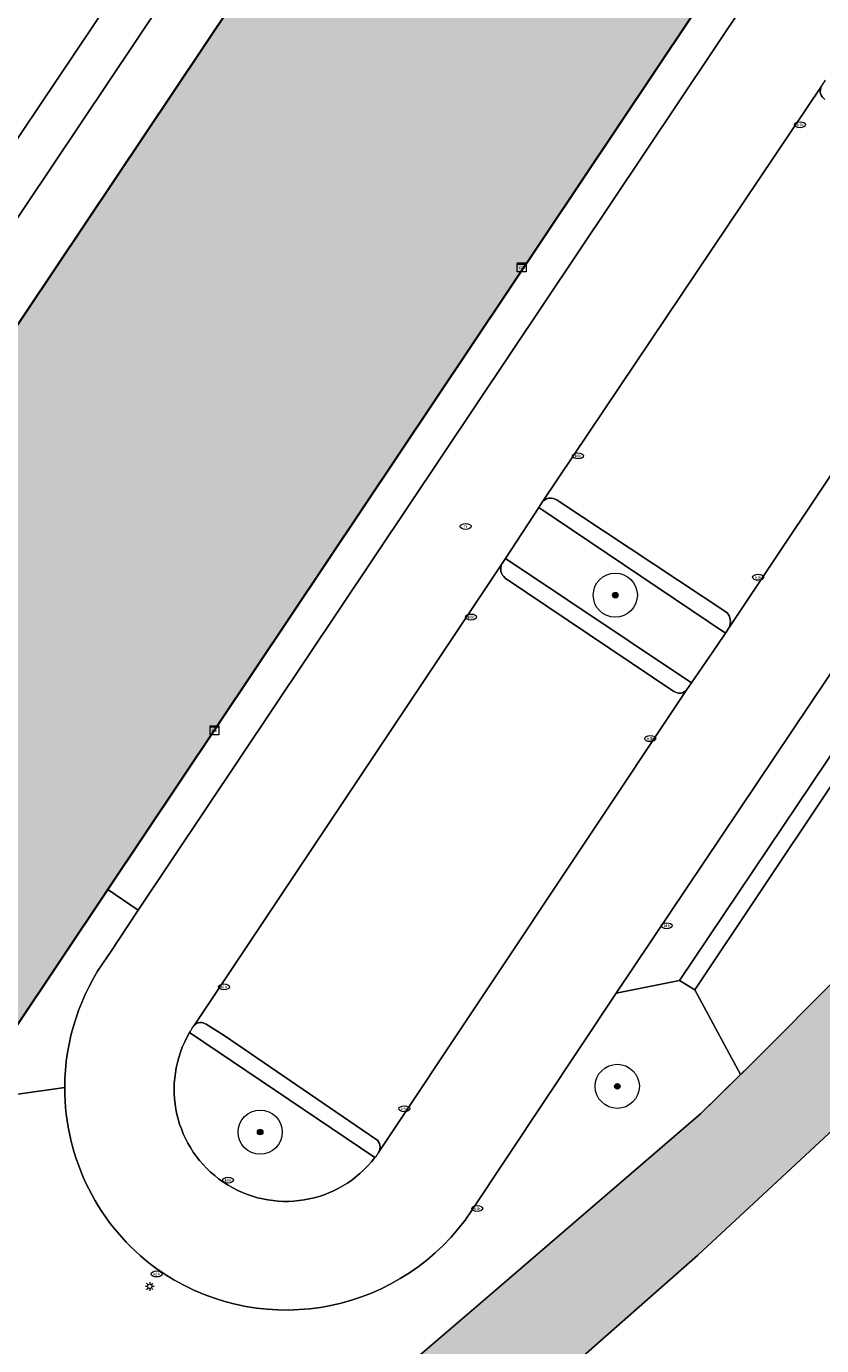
# Model space of a CAD drawing. Header units: metres. Extents: x 125349 to 128236, y 501602 to 503797.
# Tile 160 of 256: x 126909 to 126945, y 502016 to 502075. Entities that reach past the tile are written whole.
import ezdxf
from ezdxf.enums import TextEntityAlignment as Align

# ---------------------------------------------------------------- set-up
doc = ezdxf.new("R2010")
doc.units = ezdxf.units.M
doc.layers.get('0').update_dxf_attribs({"linetype": 'CONTINUOUS'})
for name, color, linetype, lineweight in [('B-WE-GK-BESCHOEIING-G', 130, 'GK-BESCHOEIING-SO', 18), ('B-WE-GR-BEPLANTING_CULTUUR_HEESTERS-GV', 90, 'CONTINUOUS', 18), ('B-WE-GR-BOOM-S-500', 90, 'CONTINUOUS', 18), ('B-WE-GR-GROENVOORZIENING-GV', 80, 'CONTINUOUS', 18), ('B-WE-IE-MEUBILAIR-S', 7, 'CONTINUOUS', 18), ('B-WE-OG-BEBOUWING-GV', 7, 'CONTINUOUS', 35), ('B-WE-OG-TERREIN_BEGROEID-GV', 7, 'CONTINUOUS', 18), ('B-WE-OG-TERREIN_ERF-GV', 7, 'CONTINUOUS', 18), ('B-WE-OG-WATER_SLOOT-GV', 120, 'CONTINUOUS', 18), ('B-WE-VH-OPENVERHARDING-GV', 90, 'CONTINUOUS', 18), ('B-WE-VH-OPENVERHARDING_BETONSTRAATSTEEN-GV', 90, 'CONTINUOUS', 18), ('B-WE-VH-OPENVERHARDING_TEGEL-GV', 90, 'CONTINUOUS', 18)]:
    doc.layers.add(name, color=color, linetype=linetype, lineweight=lineweight)
doc.layers.add('B-WE-OG-BEBOUWING-V', color=7, linetype='CONTINUOUS', lineweight=18, true_color=0xcc646e)
doc.layers.add('B-WE-OG-WATER_SLOOT-V', color=7, linetype='CONTINUOUS', lineweight=18, true_color=0x73e9ff)
doc.styles.add('NLCS-ISO', font='NLCS-ISO.ttf')
doc.linetypes.add('GK-BESCHOEIING-SO', pattern='A,18,-3,[1,NLCS.SHX,S=0.6,R=0,X=0,Y=0],-3', length=24)

# ---------------------------------------------------------------- blocks, each defined once
blk = doc.blocks.new('SIE-MEUBILAIR_KAST_CAI-SO')
for points in [[(-1, 1), (1, 1), (1, 0.84), (-1, 0.84)], [(-1, 0.76), (1, 0.76), (1, -1), (-1, -1)]]:
    blk.add_lwpolyline(points, close=True)
at = {"style": 'NLCS-ISO'}
blk.add_text('cai', height=0.75, dxfattribs=at).set_placement((0, 0), align=Align.MIDDLE_CENTER)
blk = doc.blocks.new('SIE-MEUBILAIR_PAAL_LICHTMAST-SO')
for points in [[(-0.62, 0), (-1, 0)], [(-0.71, 0.71), (-0.44, 0.44)], [(0, 1), (0, 0.62)], [(0.44, 0.44), (0.71, 0.71)], [(1, 0), (0.62, 0)], [(-0.71, -0.71), (-0.44, -0.44)], [(0, -0.62), (0, -1)], [(0.44, -0.44), (0.71, -0.71)]]:
    blk.add_lwpolyline(points)
blk.add_circle((0, 0), 0.5)
blk = doc.blocks.new('SIE-MEUBILAIR_PUT_KOLK-SO')
blk.add_ellipse((0, 0), major_axis=(1.25, 0), ratio=0.54)
at = {"style": 'NLCS-ISO'}
blk.add_text('klk', height=0.75, dxfattribs=at).set_placement((0.03, 0), align=Align.MIDDLE_CENTER)
blk = doc.blocks.new('SIE-MEUBILAIR_PUT_RIOOLPUT-SO')
blk.add_ellipse((0, 0), major_axis=(1.25, 0), ratio=0.54)
at = {"style": 'NLCS-ISO'}
blk.add_text('ri', height=0.75, dxfattribs=at).set_placement((-0.04, 0.07), align=Align.MIDDLE_CENTER)
blk = doc.blocks.new('SGR-BOOM_01-SO')
at = {"linetype": 'ByBlock', "lineweight": 18}
h = blk.add_hatch(color=0, dxfattribs=at)
h.dxf.hatch_style = 1
edge = h.paths.add_edge_path()
edge.add_arc((0, 0), 0.25, 0, 360)
at = {"color": 0, "linetype": 'ByBlock', "lineweight": 18}
for radius in [2, 0.25]:
    blk.add_circle((0, 0), radius, dxfattribs=at)

msp = doc.modelspace()

# ---------------------------------------------------------------- hatches: boundary and pattern name
at = {"layer": 'B-WE-OG-BEBOUWING-V'}
msp.add_hatch(color=256, dxfattribs=at).paths.add_polyline_path([(126906.597, 502026.749), (126913.017, 502036.348), (126941.087, 502078.319), (126940.939, 502078.418), (126930.685, 502085.251), (126930.246, 502085.545), (126930.026, 502085.233), (126928.724, 502086.093), (126928.873, 502086.318), (126927.968, 502086.916), (126925.726, 502083.523), (126924.109, 502084.616), (126924.05, 502084.529), (126867.728, 502000.381), (126867.67, 502000.295), (126869.236, 501999.247), (126867.045, 501995.846), (126867.897, 501995.289), (126868.021, 501995.47), (126869.347, 501994.611), (126869.131, 501994.277), (126871.729, 501992.535), (126872.412, 501992.077), (126875.242, 501990.179), (126880.003, 501986.985), (126880.085, 501987.107)])
at = {"layer": 'B-WE-OG-WATER_SLOOT-V'}
h = msp.add_hatch(color=256, dxfattribs=at)
edge = h.paths.add_edge_path()
edge.add_arc((126737.987, 501927.886), 2.654, 187.10761, 242.32689)
edge.add_line((126736.754, 501925.536), (126813.272, 501936.417))
edge.add_arc((126800.057, 501991.609), 56.752, 283.4657, 291.39564)
edge.add_arc((126802.91, 501980.897), 45.755, 292.96192, 301.62201)
edge.add_arc((126801.238, 501988.026), 52.752, 299.10817, 307.16575)
edge.add_line((126833.107, 501945.988), (126914.253, 502000))
edge.add_line((126914.253, 502000), (126923.855, 502006.527))
edge.add_line((126923.855, 502006.527), (126925.755, 502007.828))
edge.add_line((126925.755, 502007.828), (126929.503, 502010.782))
edge.add_line((126929.503, 502010.782), (126939.75, 502019.793))
edge.add_line((126939.75, 502019.793), (126947.347, 502026.852))
edge.add_line((126947.347, 502026.852), (126952.045, 502031.507))
edge.add_line((126952.045, 502031.507), (126955.193, 502034.911))
edge.add_line((126955.193, 502034.911), (126958.592, 502038.815))
edge.add_line((126958.592, 502038.815), (126962.29, 502043.27))
edge.add_line((126962.29, 502043.27), (126965.938, 502047.825))
edge.add_line((126965.938, 502047.825), (126970.086, 502052.98))
edge.add_line((126970.086, 502052.98), (126975.783, 502060.087))
edge.add_line((126975.783, 502060.087), (126982.535, 502068.858))
edge.add_line((126982.535, 502068.858), (126983.159, 502071.369))
edge.add_line((126983.159, 502071.369), (126982.194, 502072.133))
edge.add_line((126982.194, 502072.133), (126979.183, 502072.486))
edge.add_line((126979.183, 502072.486), (126955.65, 502043.476))
edge.add_line((126955.65, 502043.476), (126952.519, 502039.461))
edge.add_line((126952.519, 502039.461), (126950.52, 502037.16))
edge.add_line((126950.52, 502037.16), (126946.373, 502032.667))
edge.add_line((126946.373, 502032.667), (126942.046, 502028.328))
edge.add_line((126942.046, 502028.328), (126941.673, 502027.964))
edge.add_line((126941.673, 502027.964), (126939.856, 502026.191))
edge.add_line((126939.856, 502026.191), (126930.552, 502018.175))
edge.add_line((126930.552, 502018.175), (126925.9, 502014.19))
edge.add_line((126925.9, 502014.19), (126923.457, 502012.324))
edge.add_line((126923.457, 502012.324), (126920.941, 502010.479))
edge.add_line((126920.941, 502010.479), (126905.169, 502000))
edge.add_line((126905.169, 502000), (126889.407, 501989.528))
edge.add_line((126889.407, 501989.528), (126881.865, 501984.433))
edge.add_line((126881.865, 501984.433), (126880.102, 501983.242))
edge.add_line((126880.102, 501983.242), (126877.506, 501981.569))
edge.add_line((126877.506, 501981.569), (126867.377, 501974.974))
edge.add_line((126867.377, 501974.974), (126863.261, 501974.25))
edge.add_line((126863.261, 501974.25), (126861.808, 501973.266))
edge.add_arc((126849.117, 501979.752), 14.252, 323.45496, 332.9315, ccw=False)
edge.add_arc((126849.156, 501979.714), 14.199, 312.7434, 323.48093, ccw=False)
edge.add_line((126858.793, 501969.287), (126846.76, 501961.245))
edge.add_line((126846.76, 501961.245), (126826.637, 501947.797))
edge.add_arc((126804.878, 501980.022), 38.883, 297.20723, 304.02781, ccw=False)
edge.add_arc((126791.439, 502001.989), 64.592, 295.18334, 298.90075, ccw=False)
edge.add_arc((126801.889, 501984.083), 43.98, 281.93747, 292.78867, ccw=False)
edge.add_line((126810.986, 501941.054), (126737.274, 501930.431))
edge.add_arc((126737.981, 501927.884), 2.643, 105.51236, 119.83439)
edge.add_arc((126737.987, 501927.875), 2.654, 119.84453, 182.82901)
edge.add_arc((126738.251, 501927.917), 2.92, 183.38941, 187.05499)

# ---------------------------------------------------------------- linework, layer by layer
at = {"layer": 'B-WE-GK-BESCHOEIING-G', "flags": 128}
msp.add_lwpolyline([(126867.377, 501974.974), (126877.506, 501981.569), (126880.102, 501983.242), (126889.407, 501989.528), (126905.169, 502000), (126920.941, 502010.479), (126923.457, 502012.324), (126925.9, 502014.19), (126930.552, 502018.175), (126939.856, 502026.191), (126942.046, 502028.328), (126946.373, 502032.667), (126950.52, 502037.16), (126952.519, 502039.461), (126955.65, 502043.476), (126979.183, 502072.486), (126982.194, 502072.133), (126983.159, 502071.369), (126982.535, 502068.858), (126975.783, 502060.087), (126970.086, 502052.98), (126965.938, 502047.825), (126962.29, 502043.27), (126958.592, 502038.815), (126955.193, 502034.911), (126952.045, 502031.507), (126947.347, 502026.852), (126939.75, 502019.793), (126929.503, 502010.782), (126925.755, 502007.828), (126923.855, 502006.527), (126914.253, 502000)], dxfattribs=at)
at = {"layer": 'B-WE-GR-BEPLANTING_CULTUUR_HEESTERS-GV', "flags": 128}
msp.add_lwpolyline([(126958.492, 502057.029), (126958.874, 502056.77), (126957.76, 502055.123), (126957.535, 502055.273), (126954.387, 502050.469), (126952.857, 502051.547), (126951.621, 502049.793), (126939.61, 502031.809), (126941.673, 502027.964), (126942.046, 502028.328), (126946.373, 502032.667), (126950.52, 502037.16), (126952.519, 502039.461), (126955.65, 502043.476), (126979.183, 502072.486), (126982.194, 502072.133), (126983.159, 502071.369), (126984.718, 502073.287), (126983.47, 502074.099)], dxfattribs=at)
at = {"layer": 'B-WE-GR-GROENVOORZIENING-GV', "flags": 128}
for points in [[(126984.718, 502073.287), (126983.159, 502071.369), (126982.535, 502068.858), (126975.783, 502060.087), (126970.086, 502052.98), (126965.938, 502047.825), (126962.29, 502043.27), (126958.592, 502038.815), (126955.193, 502034.911), (126952.045, 502031.507), (126947.347, 502026.852), (126939.75, 502019.793), (126929.503, 502010.782)], [(126914.397, 502035.409), (126913.017, 502036.348), (126906.597, 502026.749), (126911.069, 502027.375)], [(126913, 502033.306), (126913.138, 502033.514), (126914.397, 502035.409)], [(126911.069, 502027.375), (126906.597, 502026.749), (126880.085, 501987.107), (126880.003, 501986.985), (126880.298, 501986.787), (126881.364, 501986.072), (126881.071, 501985.626), (126881.865, 501984.433), (126889.407, 501989.528), (126905.169, 502000), (126920.941, 502010.479), (126923.457, 502012.324), (126925.9, 502014.19), (126930.552, 502018.175), (126939.856, 502026.191), (126941.673, 502027.964), (126939.61, 502031.809), (126938.917, 502032.222), (126936.051, 502031.649)], [(126936.051, 502031.649), (126929.495, 502021.801)], [(126925.114, 502024.205), (126916.724, 502029.866)], [(126915.576, 502018.947), (126915.201, 502019.195)]]:
    msp.add_lwpolyline(points, dxfattribs=at)
msp.add_lwpolyline([(126931.029, 502051.343), (126939.456, 502045.701), (126940.621, 502047.389), (126940.991, 502047.96), (126932.534, 502053.641)], close=True, dxfattribs=at)
at = {"layer": 'B-WE-GR-GROENVOORZIENING-GV'}
for points in [[(126911.069, 502027.375, -0.15798), (126913, 502033.306)], [(126916.724, 502029.866, 0.940069), (126925.114, 502024.205)], [(126915.201, 502019.195, -0.239118), (126911.069, 502027.375)], [(126929.495, 502021.801, -0.411531), (126915.576, 502018.947)]]:
    msp.add_lwpolyline(points, format="xyb", dxfattribs=at)
at = {"layer": 'B-WE-OG-BEBOUWING-GV', "flags": 128}
msp.add_lwpolyline([(126906.597, 502026.749), (126913.017, 502036.348), (126941.087, 502078.319), (126940.939, 502078.418), (126930.685, 502085.251), (126930.246, 502085.545), (126930.026, 502085.233), (126928.724, 502086.093), (126928.873, 502086.318), (126927.968, 502086.916), (126925.726, 502083.523), (126924.109, 502084.616), (126924.05, 502084.529), (126867.728, 502000.381)], dxfattribs=at)
at = {"layer": 'B-WE-OG-TERREIN_BEGROEID-GV', "flags": 128}
msp.add_lwpolyline([(126906.68, 502094.858), (126905.926, 502089.948), (126905.828, 502089.308), (126904.736, 502086.381), (126904.509, 502080.511), (126904.932, 502075.402), (126897.404, 502073.985), (126895.892, 502073.429), (126894.235, 502071.074), (126892.364, 502065.281), (126890.155, 502061.717), (126887.415, 502060.042), (126885.629, 502060.927), (126884.611, 502061.433), (126883.183, 502061.29), (126881.106, 502062.119), (126878.818, 502062.97), (126878.21, 502062.057), (126878.27, 502062.016), (126883.819, 502058.287), (126895.534, 502050.411), (126919.555, 502086.21), (126908.504, 502093.634)], close=True, dxfattribs=at)
at = {"layer": 'B-WE-OG-TERREIN_ERF-GV', "flags": 128}
msp.add_lwpolyline([(126867.728, 502000.381), (126924.05, 502084.529), (126921.813, 502086.007), (126865.495, 502001.894)], close=True, dxfattribs=at)
at = {"layer": 'B-WE-OG-WATER_SLOOT-GV', "flags": 128}
msp.add_lwpolyline([(126929.503, 502010.782), (126939.75, 502019.793), (126947.347, 502026.852), (126952.045, 502031.507), (126955.193, 502034.911), (126958.592, 502038.815), (126962.29, 502043.27), (126965.938, 502047.825), (126970.086, 502052.98), (126975.783, 502060.087), (126982.535, 502068.858), (126983.159, 502071.369), (126982.194, 502072.133), (126979.183, 502072.486), (126955.65, 502043.476), (126952.519, 502039.461), (126950.52, 502037.16), (126946.373, 502032.667), (126942.046, 502028.328), (126941.673, 502027.964), (126939.856, 502026.191), (126930.552, 502018.175), (126925.9, 502014.19)], dxfattribs=at)
at = {"layer": 'B-WE-VH-OPENVERHARDING-GV', "flags": 128}
for points in [[(126929.495, 502021.801), (126936.051, 502031.649), (126950.388, 502053.025), (126951.159, 502054.172), (126951.856, 502055.211), (126953.593, 502057.796), (126954.53, 502059.19), (126963.074, 502072.057), (126963.145, 502072.162), (126955.188, 502077.504), (126953.865, 502078.392), (126951.362, 502080.072), (126946.782, 502083.147), (126941.959, 502076.626), (126914.397, 502035.409)], [(126916.932, 502030.191), (126930.876, 502051.11), (126931.029, 502051.343), (126932.534, 502053.641), (126932.694, 502053.885), (126945.349, 502072.725)], [(126953.751, 502067.078), (126941.158, 502048.219), (126940.991, 502047.96), (126940.621, 502047.389), (126939.456, 502045.701), (126939.249, 502045.401)], [(126932.694, 502053.885), (126932.534, 502053.641)], [(126941.059, 502048.889), (126933.369, 502053.981)], [(126932.534, 502053.641), (126940.991, 502047.96), (126941.158, 502048.219)], [(126931.029, 502051.343), (126930.876, 502051.11)], [(126939.249, 502045.401), (126939.456, 502045.701), (126931.029, 502051.343)], [(126931.022, 502050.452), (126938.659, 502045.32)], [(126939.249, 502045.401), (126925.28, 502024.435)], [(126914.397, 502035.409), (126913.138, 502033.514), (126913, 502033.306)], [(126925.166, 502025.048), (126918.297, 502029.737), (126917.469, 502030.242)], [(126916.724, 502029.866), (126925.114, 502024.205)], [(126925.28, 502024.435), (126925.278, 502024.432)], [(126915.201, 502019.195), (126915.576, 502018.947)]]:
    msp.add_lwpolyline(points, dxfattribs=at)
at = {"layer": 'B-WE-VH-OPENVERHARDING-GV'}
for points in [[(126945.349, 502072.725, 0.411741), (126945.499, 502072.128)], [(126945.349, 502072.725, -0.016274), (126945.53, 502072.993)], [(126933.369, 502053.981, 0.403028), (126932.694, 502053.885)], [(126930.876, 502051.11, 0.373673), (126931.022, 502050.452)], [(126941.158, 502048.219, 0.297144), (126941.059, 502048.889)], [(126938.659, 502045.32, 0.415338), (126939.249, 502045.401)], [(126913, 502033.306, 0.15798), (126911.069, 502027.375)], [(126916.724, 502029.866, -0.017288), (126916.932, 502030.191)], [(126917.469, 502030.242, 0.404166), (126916.932, 502030.191)], [(126925.114, 502024.205, -0.940069), (126916.724, 502029.866)], [(126911.069, 502027.375, 0.239118), (126915.201, 502019.195)], [(126925.28, 502024.435, 0.404826), (126925.166, 502025.048)], [(126925.278, 502024.432, -0.017851), (126925.114, 502024.205)], [(126915.576, 502018.947, 0.411531), (126929.495, 502021.801)]]:
    msp.add_lwpolyline(points, format="xyb", dxfattribs=at)
at = {"layer": 'B-WE-VH-OPENVERHARDING-GV', "flags": 128}
msp.add_lwpolyline([(126938.917, 502032.222), (126939.61, 502031.809), (126951.621, 502049.793), (126950.935, 502050.271), (126950.957, 502050.161)], close=True, dxfattribs=at)
at = {"layer": 'B-WE-VH-OPENVERHARDING_BETONSTRAATSTEEN-GV', "flags": 128}
for points in [[(126940.954, 502080.781), (126931.793, 502086.924), (126930.707, 502085.284), (126930.685, 502085.251), (126940.939, 502078.418), (126941.087, 502078.319), (126913.017, 502036.348), (126914.397, 502035.409), (126941.959, 502076.626)], [(126945.349, 502072.725), (126932.694, 502053.885)], [(126941.158, 502048.219), (126953.751, 502067.078)], [(126933.369, 502053.981), (126941.059, 502048.889)], [(126930.876, 502051.11), (126916.932, 502030.191)], [(126938.659, 502045.32), (126931.022, 502050.452)], [(126925.28, 502024.435), (126939.249, 502045.401)], [(126917.469, 502030.242), (126918.297, 502029.737), (126925.166, 502025.048)]]:
    msp.add_lwpolyline(points, dxfattribs=at)
at = {"layer": 'B-WE-VH-OPENVERHARDING_BETONSTRAATSTEEN-GV'}
for points in [[(126945.499, 502072.128, -0.411741), (126945.349, 502072.725)], [(126932.694, 502053.885, -0.403028), (126933.369, 502053.981)], [(126931.022, 502050.452, -0.373673), (126930.876, 502051.11)], [(126941.059, 502048.889, -0.297144), (126941.158, 502048.219)], [(126939.249, 502045.401, -0.415338), (126938.659, 502045.32)], [(126916.932, 502030.191, -0.404166), (126917.469, 502030.242)], [(126925.166, 502025.048, -0.404826), (126925.28, 502024.435)]]:
    msp.add_lwpolyline(points, format="xyb", dxfattribs=at)
at = {"layer": 'B-WE-VH-OPENVERHARDING_BETONSTRAATSTEEN-GV', "flags": 128}
msp.add_lwpolyline([(126936.051, 502031.649), (126938.917, 502032.222), (126950.957, 502050.161), (126950.935, 502050.271), (126950.388, 502053.025)], close=True, dxfattribs=at)
at = {"layer": 'B-WE-VH-OPENVERHARDING_TEGEL-GV', "flags": 128}
for points in [[(126908.504, 502093.634), (126919.555, 502086.21), (126895.534, 502050.411)], [(126865.495, 502001.894), (126921.813, 502086.007)]]:
    msp.add_lwpolyline(points, dxfattribs=at)

# ---------------------------------------------------------------- block references
at = {"layer": 'B-WE-GR-BOOM-S-500', "xscale": 0.5, "yscale": 0.5, "zscale": 0.5}
for p in [(126936.005, 502049.675), (126936.095, 502027.434), (126919.921, 502025.36)]:
    msp.add_blockref('SGR-BOOM_01-SO', p, dxfattribs=at)
at = {"layer": 'B-WE-IE-MEUBILAIR-S', "xscale": 0.2, "yscale": 0.2, "zscale": 0.2}
for name, p in [('SIE-MEUBILAIR_PUT_KOLK-SO', (126944.373, 502070.978)), ('SIE-MEUBILAIR_KAST_CAI-SO', (126931.764, 502064.52)), ('SIE-MEUBILAIR_PUT_KOLK-SO', (126934.315, 502055.982)), ('SIE-MEUBILAIR_PUT_RIOOLPUT-SO', (126929.23, 502052.788)), ('SIE-MEUBILAIR_PUT_KOLK-SO', (126942.475, 502050.486)), ('SIE-MEUBILAIR_PUT_KOLK-SO', (126929.468, 502048.685)), ('SIE-MEUBILAIR_KAST_CAI-SO', (126917.85, 502043.556)), ('SIE-MEUBILAIR_PUT_KOLK-SO', (126937.586, 502043.179)), ('SIE-MEUBILAIR_PUT_KOLK-SO', (126938.332, 502034.705)), ('SIE-MEUBILAIR_PUT_KOLK-SO', (126918.279, 502031.938)), ('SIE-MEUBILAIR_PUT_KOLK-SO', (126926.447, 502026.416)), ('SIE-MEUBILAIR_PUT_KOLK-SO', (126918.463, 502023.184)), ('SIE-MEUBILAIR_PUT_KOLK-SO', (126929.75, 502021.901)), ('SIE-MEUBILAIR_PUT_KOLK-SO', (126915.231, 502018.938)), ('SIE-MEUBILAIR_PAAL_LICHTMAST-SO', (126914.92, 502018.372))]:
    msp.add_blockref(name, p, dxfattribs=at)

doc.saveas('drawing.dxf')
